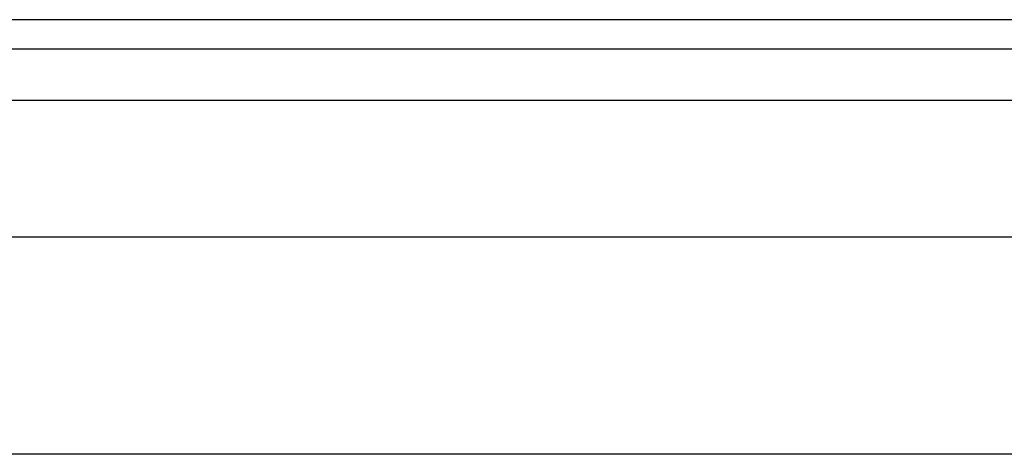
# Model space of a CAD drawing. Header units: inches. Extents: x 3 to 112, y 6 to 61.
# Tile 91 of 140: x 5.014 to 6.798, y 42.384 to 43.172. Entities that reach past the tile are written whole.
import ezdxf

# ---------------------------------------------------------------- set-up
doc = ezdxf.new("R2010")
doc.units = ezdxf.units.IN
doc.header["$MEASUREMENT"] = 0
doc.layers.add('Visible Edges(ANSI)', color=7, linetype='Continuous', lineweight=25)
doc.layers.add('Visible Tangent Edges(ANSI)', color=7, linetype='Continuous', lineweight=25)

msp = doc.modelspace()

# ---------------------------------------------------------------- linework, layer by layer
at = {"layer": 'Visible Edges(ANSI)'}
for p, q in [((23.1201, 43.1717), (3.4941, 43.1717)), ((3.4941, 43.1187), (23.1201, 43.1187)), ((4.2248, 42.778), (22.3689, 42.778)), ((22.3689, 42.3843), (4.2248, 42.3843))]:
    msp.add_line(p, q, dxfattribs=at)
at = {"layer": 'Visible Tangent Edges(ANSI)'}
msp.add_line((3.4941, 43.0257), (23.1201, 43.0257), dxfattribs=at)

doc.saveas('drawing.dxf')
